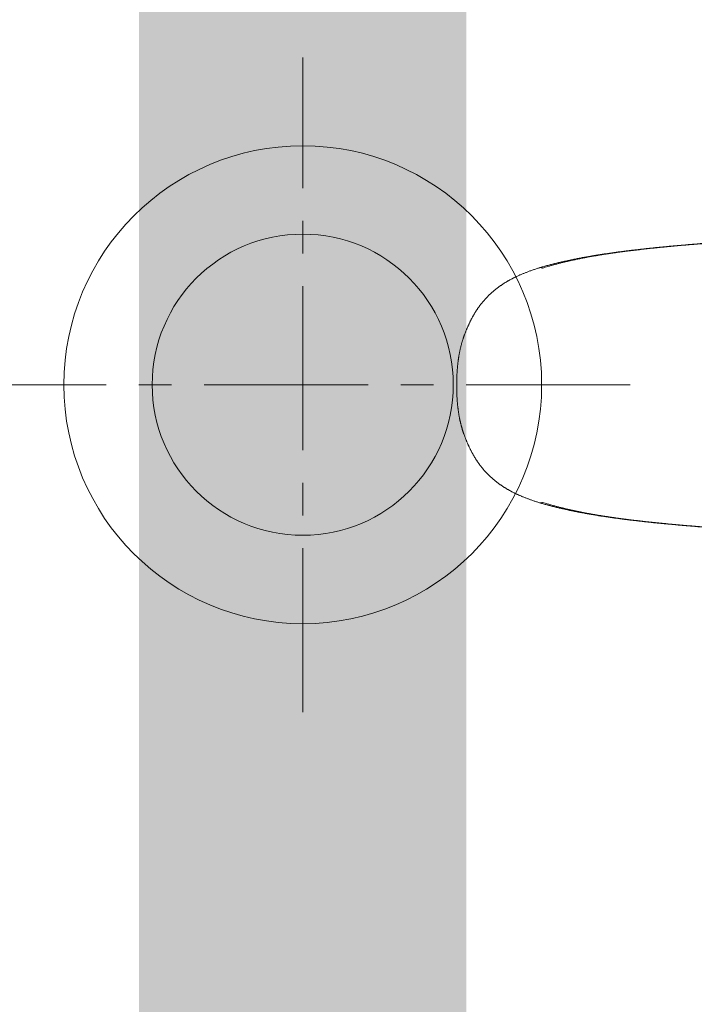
# Model space of a CAD drawing. Header units: millimetres. Extents: x -2074 to 12588, y -3630 to 101167.
# Tile 57 of 256: x 3015 to 3026, y -1427 to -1412. Entities that reach past the tile are written whole.
import ezdxf

# ---------------------------------------------------------------- set-up
doc = ezdxf.new("R2010")
doc.units = ezdxf.units.MM
doc.linetypes.add('CENTER', pattern=[2, 1.25, -0.25, 0.25, -0.25])
doc.linetypes.add('CONTINOUS', pattern=[0])
doc.layers.add('SelinAr_BUD_posadzka okładziny ścienne', color=5, linetype='Continuous', lineweight=20)
doc.layers.add('SelinAr_WYP_armatura', color=8, linetype='Continuous', lineweight=18)

# ---------------------------------------------------------------- blocks, each defined once
blk = doc.blocks.new('ORAS_ELECTRA')
for p, q in [((-1.795, -9.882), (-1.795, -9.882)), ((-1.795, -9.882), (-1.795, -9.883)), ((1.795, -9.882), (1.795, -9.883))]:
    blk.add_line(p, q)
for points, knots in [([(-2.369, -4.189), (-2.369, -4.196), (-2.368, -4.213), (-2.366, -4.24), (-2.364, -4.271), (-2.361, -4.301), (-2.359, -4.332), (-2.357, -4.364), (-2.355, -4.395), (-2.353, -4.427), (-2.35, -4.459), (-2.348, -4.491), (-2.346, -4.523), (-2.344, -4.555), (-2.341, -4.588), (-2.339, -4.621), (-2.337, -4.654), (-2.335, -4.687), (-2.332, -4.721), (-2.33, -4.754), (-2.328, -4.788), (-2.326, -4.823), (-2.323, -4.857), (-2.321, -4.892), (-2.319, -4.927), (-2.317, -4.962), (-2.314, -4.998), (-2.312, -5.034), (-2.309, -5.07), (-2.307, -5.107), (-2.305, -5.143), (-2.303, -5.178), (-2.3, -5.213), (-2.298, -5.247), (-2.296, -5.281), (-2.294, -5.314), (-2.292, -5.346), (-2.29, -5.378), (-2.288, -5.41), (-2.286, -5.442), (-2.284, -5.475), (-2.282, -5.507), (-2.28, -5.54), (-2.279, -5.573), (-2.277, -5.606), (-2.275, -5.641), (-2.273, -5.677), (-2.27, -5.714), (-2.268, -5.752), (-2.266, -5.791), (-2.264, -5.832), (-2.261, -5.873), (-2.259, -5.916), (-2.256, -5.96), (-2.254, -6.006), (-2.251, -6.053), (-2.248, -6.102), (-2.245, -6.153), (-2.242, -6.207), (-2.239, -6.263), (-2.236, -6.323), (-2.232, -6.388), (-2.228, -6.459), (-2.223, -6.539), (-2.217, -6.631), (-2.211, -6.725), (-2.206, -6.814), (-2.201, -6.892), (-2.196, -6.961), (-2.192, -7.025), (-2.187, -7.085), (-2.183, -7.142), (-2.179, -7.197), (-2.175, -7.252), (-2.171, -7.306), (-2.168, -7.358), (-2.164, -7.407), (-2.16, -7.455), (-2.156, -7.502), (-2.152, -7.548), (-2.149, -7.594), (-2.145, -7.638), (-2.141, -7.681), (-2.138, -7.724), (-2.134, -7.766), (-2.13, -7.807), (-2.127, -7.847), (-2.123, -7.887), (-2.119, -7.926), (-2.116, -7.965), (-2.112, -8.003), (-2.108, -8.041), (-2.105, -8.078), (-2.101, -8.114), (-2.097, -8.151), (-2.093, -8.187), (-2.09, -8.223), (-2.086, -8.258), (-2.082, -8.293), (-2.078, -8.328), (-2.074, -8.363), (-2.07, -8.397), (-2.066, -8.431), (-2.062, -8.465), (-2.058, -8.499), (-2.054, -8.532), (-2.05, -8.566), (-2.046, -8.6), (-2.041, -8.633), (-2.037, -8.667), (-2.032, -8.7), (-2.028, -8.734), (-2.023, -8.767), (-2.019, -8.8), (-2.014, -8.833), (-2.009, -8.865), (-2.004, -8.898), (-1.999, -8.93), (-1.994, -8.963), (-1.989, -8.995), (-1.984, -9.027), (-1.979, -9.059), (-1.974, -9.09), (-1.968, -9.122), (-1.963, -9.154), (-1.957, -9.186), (-1.951, -9.218), (-1.945, -9.25), (-1.939, -9.281), (-1.933, -9.313), (-1.927, -9.345), (-1.92, -9.377), (-1.914, -9.408), (-1.907, -9.44), (-1.9, -9.471), (-1.894, -9.503), (-1.886, -9.534), (-1.879, -9.565), (-1.872, -9.596), (-1.864, -9.627), (-1.857, -9.657), (-1.849, -9.687), (-1.842, -9.717), (-1.834, -9.746), (-1.826, -9.775), (-1.818, -9.804), (-1.81, -9.832), (-1.802, -9.858), (-1.797, -9.874), (-1.795, -9.881)], [0, 0, 0, 0, 0.003717, 0.009313, 0.014928, 0.020555, 0.026233, 0.03193, 0.037647, 0.043385, 0.049146, 0.054929, 0.060735, 0.066566, 0.072421, 0.078302, 0.08421, 0.090145, 0.096108, 0.102101, 0.108124, 0.114179, 0.120284, 0.12643, 0.132619, 0.138851, 0.145129, 0.151456, 0.157822, 0.164262, 0.170565, 0.17674, 0.182798, 0.188746, 0.194593, 0.200378, 0.205891, 0.21142, 0.216964, 0.222524, 0.228101, 0.233694, 0.239304, 0.244935, 0.25068, 0.256699, 0.262858, 0.269171, 0.275654, 0.282327, 0.289211, 0.29633, 0.303656, 0.31119, 0.318955, 0.326981, 0.335304, 0.343968, 0.353032, 0.362574, 0.372698, 0.383557, 0.395482, 0.409046, 0.424384, 0.442107, 0.456898, 0.469886, 0.481632, 0.49246, 0.502582, 0.51214, 0.521235, 0.530868, 0.540056, 0.548857, 0.557329, 0.565515, 0.573524, 0.581406, 0.589126, 0.596695, 0.604126, 0.611427, 0.618606, 0.625673, 0.632633, 0.639493, 0.646258, 0.652934, 0.659525, 0.665978, 0.67238, 0.678735, 0.685044, 0.691309, 0.697531, 0.703712, 0.709852, 0.715953, 0.722016, 0.728043, 0.734034, 0.739991, 0.745914, 0.751731, 0.757726, 0.763707, 0.769675, 0.775628, 0.781568, 0.787493, 0.793405, 0.799302, 0.805186, 0.811056, 0.816912, 0.822755, 0.828583, 0.834399, 0.840201, 0.845993, 0.851773, 0.857574, 0.863393, 0.869228, 0.875078, 0.880939, 0.88681, 0.892689, 0.898573, 0.904459, 0.910345, 0.916229, 0.922108, 0.927981, 0.933845, 0.93973, 0.945574, 0.951371, 0.95712, 0.962821, 0.968473, 0.974077, 0.979632, 0.985144, 0.990541, 0.995855, 1, 1, 1, 1]), ([(-1.788, -9.841), (-1.792, -9.827), (-1.801, -9.8), (-1.814, -9.757), (-1.827, -9.713), (-1.839, -9.668), (-1.851, -9.623), (-1.863, -9.578), (-1.876, -9.528), (-1.888, -9.475), (-1.902, -9.417), (-1.914, -9.359), (-1.927, -9.301), (-1.938, -9.242), (-1.95, -9.182), (-1.961, -9.122), (-1.971, -9.065), (-1.98, -9.011), (-1.989, -8.96), (-1.997, -8.908), (-2.005, -8.857), (-2.013, -8.805), (-2.02, -8.753), (-2.028, -8.7), (-2.035, -8.648), (-2.042, -8.595), (-2.049, -8.54), (-2.056, -8.482), (-2.063, -8.422), (-2.07, -8.362), (-2.077, -8.302), (-2.084, -8.241), (-2.091, -8.18), (-2.097, -8.12), (-2.103, -8.058), (-2.109, -7.997), (-2.116, -7.933), (-2.122, -7.866), (-2.128, -7.795), (-2.135, -7.725), (-2.141, -7.654), (-2.147, -7.583), (-2.153, -7.51), (-2.158, -7.437), (-2.164, -7.363), (-2.17, -7.29), (-2.176, -7.209), (-2.182, -7.121), (-2.189, -7.026), (-2.195, -6.93), (-2.202, -6.825), (-2.21, -6.708), (-2.217, -6.581), (-2.225, -6.461), (-2.231, -6.35), (-2.237, -6.246), (-2.243, -6.151), (-2.248, -6.064), (-2.252, -5.986), (-2.256, -5.909), (-2.26, -5.837), (-2.264, -5.771), (-2.267, -5.712), (-2.271, -5.652), (-2.274, -5.593), (-2.278, -5.533), (-2.281, -5.474), (-2.285, -5.415), (-2.288, -5.356), (-2.292, -5.297), (-2.296, -5.239), (-2.299, -5.181), (-2.303, -5.124), (-2.306, -5.068), (-2.31, -5.011), (-2.314, -4.95), (-2.318, -4.884), (-2.323, -4.814), (-2.328, -4.744), (-2.332, -4.677), (-2.337, -4.611), (-2.341, -4.548), (-2.345, -4.486), (-2.35, -4.423), (-2.354, -4.361), (-2.359, -4.298), (-2.363, -4.236), (-2.366, -4.195), (-2.367, -4.175)], [0, 0, 0, 0, 0.008254, 0.016507, 0.025317, 0.034126, 0.042936, 0.051746, 0.060556, 0.071566, 0.082578, 0.093589, 0.1046, 0.115711, 0.126823, 0.137935, 0.149046, 0.158432, 0.167818, 0.177204, 0.186591, 0.195976, 0.205383, 0.21479, 0.224198, 0.233605, 0.243012, 0.253602, 0.264194, 0.274785, 0.285377, 0.295967, 0.306582, 0.317197, 0.327813, 0.338428, 0.349043, 0.361157, 0.373272, 0.385388, 0.397503, 0.409617, 0.422179, 0.434741, 0.447303, 0.459865, 0.472427, 0.488628, 0.50483, 0.521032, 0.537233, 0.558838, 0.580443, 0.602048, 0.619714, 0.63738, 0.655045, 0.668297, 0.681548, 0.694797, 0.708046, 0.718249, 0.728453, 0.738657, 0.74886, 0.759063, 0.769284, 0.779506, 0.789728, 0.79995, 0.810172, 0.82009, 0.830008, 0.839927, 0.849846, 0.859764, 0.872181, 0.884598, 0.897015, 0.909432, 0.920744, 0.932056, 0.943368, 0.954679, 0.966009, 0.97734, 0.98867, 1, 1, 1, 1]), ([(1.788, -9.841), (1.792, -9.827), (1.801, -9.8), (1.814, -9.757), (1.827, -9.712), (1.84, -9.666), (1.852, -9.62), (1.864, -9.573), (1.876, -9.526), (1.887, -9.479), (1.898, -9.431), (1.909, -9.384), (1.919, -9.335), (1.929, -9.287), (1.939, -9.238), (1.949, -9.189), (1.958, -9.14), (1.967, -9.091), (1.975, -9.041), (1.984, -8.991), (1.992, -8.94), (2, -8.889), (2.008, -8.838), (2.015, -8.787), (2.023, -8.735), (2.03, -8.683), (2.037, -8.631), (2.044, -8.579), (2.051, -8.526), (2.057, -8.472), (2.064, -8.418), (2.07, -8.363), (2.077, -8.309), (2.083, -8.249), (2.09, -8.185), (2.097, -8.116), (2.104, -8.046), (2.111, -7.975), (2.119, -7.901), (2.126, -7.826), (2.132, -7.75), (2.139, -7.674), (2.145, -7.598), (2.152, -7.522), (2.158, -7.446), (2.164, -7.369), (2.17, -7.293), (2.176, -7.21), (2.182, -7.121), (2.189, -7.026), (2.195, -6.93), (2.202, -6.825), (2.21, -6.708), (2.217, -6.581), (2.224, -6.468), (2.23, -6.369), (2.235, -6.284), (2.24, -6.2), (2.245, -6.118), (2.249, -6.038), (2.253, -5.961), (2.258, -5.884), (2.262, -5.812), (2.266, -5.746), (2.269, -5.685), (2.273, -5.623), (2.276, -5.562), (2.28, -5.503), (2.283, -5.446), (2.286, -5.391), (2.29, -5.336), (2.293, -5.281), (2.296, -5.226), (2.3, -5.17), (2.304, -5.112), (2.307, -5.056), (2.311, -4.999), (2.315, -4.939), (2.319, -4.876), (2.323, -4.809), (2.328, -4.743), (2.332, -4.677), (2.337, -4.612), (2.341, -4.546), (2.346, -4.481), (2.35, -4.417), (2.354, -4.355), (2.359, -4.295), (2.363, -4.235), (2.366, -4.195), (2.367, -4.175)], [0, 0, 0, 0, 0.008254, 0.016507, 0.02553, 0.034553, 0.043576, 0.052599, 0.061622, 0.070733, 0.079845, 0.088957, 0.098069, 0.10718, 0.116312, 0.125444, 0.134576, 0.143708, 0.15284, 0.162117, 0.171395, 0.180673, 0.189951, 0.199229, 0.208526, 0.217824, 0.227123, 0.236421, 0.245719, 0.255331, 0.264944, 0.274557, 0.28417, 0.293783, 0.305821, 0.31786, 0.329899, 0.341938, 0.354976, 0.368015, 0.381054, 0.394094, 0.407132, 0.420191, 0.43325, 0.446309, 0.459368, 0.472427, 0.488628, 0.50483, 0.521031, 0.537233, 0.558838, 0.580443, 0.602048, 0.616437, 0.630826, 0.645215, 0.659604, 0.672724, 0.685844, 0.698965, 0.712084, 0.72259, 0.733096, 0.743602, 0.754107, 0.764612, 0.774114, 0.783617, 0.793119, 0.802622, 0.812124, 0.822104, 0.832085, 0.842066, 0.852047, 0.862028, 0.873762, 0.885496, 0.89723, 0.908963, 0.920715, 0.932467, 0.944219, 0.955971, 0.966978, 0.977985, 0.988993, 1, 1, 1, 1]), ([(1.795, -9.882), (1.797, -9.874), (1.803, -9.856), (1.811, -9.829), (1.818, -9.802), (1.826, -9.774), (1.834, -9.746), (1.841, -9.717), (1.849, -9.688), (1.856, -9.659), (1.864, -9.629), (1.871, -9.599), (1.878, -9.569), (1.885, -9.538), (1.892, -9.507), (1.899, -9.476), (1.906, -9.445), (1.913, -9.413), (1.919, -9.382), (1.926, -9.35), (1.932, -9.319), (1.938, -9.287), (1.944, -9.255), (1.95, -9.223), (1.956, -9.191), (1.962, -9.159), (1.967, -9.128), (1.973, -9.096), (1.978, -9.064), (1.983, -9.032), (1.988, -9), (1.994, -8.968), (1.998, -8.936), (2.003, -8.904), (2.008, -8.872), (2.013, -8.839), (2.018, -8.806), (2.022, -8.774), (2.027, -8.741), (2.031, -8.708), (2.036, -8.675), (2.04, -8.641), (2.045, -8.608), (2.049, -8.574), (2.053, -8.541), (2.057, -8.507), (2.061, -8.473), (2.065, -8.439), (2.069, -8.406), (2.073, -8.372), (2.077, -8.338), (2.081, -8.303), (2.085, -8.268), (2.088, -8.233), (2.092, -8.198), (2.096, -8.163), (2.1, -8.127), (2.103, -8.091), (2.107, -8.055), (2.111, -8.018), (2.114, -7.981), (2.118, -7.944), (2.121, -7.906), (2.125, -7.867), (2.128, -7.828), (2.132, -7.789), (2.136, -7.748), (2.139, -7.707), (2.143, -7.666), (2.146, -7.624), (2.15, -7.581), (2.153, -7.537), (2.157, -7.493), (2.161, -7.447), (2.164, -7.401), (2.168, -7.354), (2.171, -7.305), (2.175, -7.255), (2.179, -7.203), (2.183, -7.15), (2.187, -7.093), (2.191, -7.034), (2.195, -6.971), (2.2, -6.903), (2.205, -6.83), (2.21, -6.748), (2.216, -6.655), (2.222, -6.561), (2.227, -6.472), (2.231, -6.396), (2.235, -6.329), (2.239, -6.268), (2.242, -6.211), (2.245, -6.158), (2.248, -6.106), (2.251, -6.054), (2.254, -6.003), (2.257, -5.954), (2.259, -5.907), (2.262, -5.862), (2.264, -5.818), (2.267, -5.776), (2.269, -5.735), (2.272, -5.695), (2.274, -5.657), (2.276, -5.619), (2.278, -5.583), (2.28, -5.549), (2.282, -5.516), (2.284, -5.484), (2.286, -5.452), (2.288, -5.419), (2.29, -5.387), (2.292, -5.355), (2.294, -5.323), (2.296, -5.291), (2.298, -5.259), (2.3, -5.226), (2.302, -5.193), (2.304, -5.159), (2.306, -5.125), (2.308, -5.09), (2.311, -5.054), (2.313, -5.018), (2.315, -4.982), (2.318, -4.945), (2.32, -4.91), (2.322, -4.874), (2.325, -4.839), (2.327, -4.804), (2.329, -4.77), (2.331, -4.735), (2.334, -4.701), (2.336, -4.668), (2.338, -4.634), (2.341, -4.601), (2.343, -4.568), (2.345, -4.535), (2.347, -4.502), (2.35, -4.47), (2.352, -4.438), (2.354, -4.406), (2.356, -4.374), (2.358, -4.342), (2.361, -4.311), (2.363, -4.28), (2.365, -4.249), (2.367, -4.218), (2.369, -4.199), (2.369, -4.189)], [0, 0, 0, 0, 0.005038, 0.010202, 0.015438, 0.020746, 0.026129, 0.031616, 0.037148, 0.042728, 0.048356, 0.054031, 0.059753, 0.065522, 0.071336, 0.07721, 0.083054, 0.088907, 0.094767, 0.100633, 0.106501, 0.11237, 0.118237, 0.124099, 0.129955, 0.135801, 0.141637, 0.147458, 0.153264, 0.159052, 0.16482, 0.170592, 0.17638, 0.182182, 0.187997, 0.193826, 0.199669, 0.205525, 0.211396, 0.217281, 0.22318, 0.229093, 0.23502, 0.240962, 0.246917, 0.252887, 0.258873, 0.264744, 0.270655, 0.276599, 0.282577, 0.288591, 0.29464, 0.300727, 0.306852, 0.313017, 0.319222, 0.32547, 0.331761, 0.338097, 0.34448, 0.35091, 0.357432, 0.364069, 0.37079, 0.377602, 0.384508, 0.391515, 0.398627, 0.405853, 0.413199, 0.420673, 0.428284, 0.436043, 0.443961, 0.451976, 0.460197, 0.46869, 0.477489, 0.486643, 0.49621, 0.506268, 0.516924, 0.528329, 0.540707, 0.554406, 0.569958, 0.587907, 0.602425, 0.615225, 0.626448, 0.6367, 0.646277, 0.655311, 0.663901, 0.672996, 0.681665, 0.689963, 0.697946, 0.705657, 0.713128, 0.720386, 0.727407, 0.734186, 0.740753, 0.747131, 0.753341, 0.759398, 0.764702, 0.770296, 0.775908, 0.781502, 0.78708, 0.792642, 0.798188, 0.803719, 0.809237, 0.814915, 0.820728, 0.826637, 0.832648, 0.83877, 0.845009, 0.851377, 0.857823, 0.864175, 0.870479, 0.876735, 0.882947, 0.889115, 0.895241, 0.901326, 0.907364, 0.913372, 0.919351, 0.925301, 0.931224, 0.93712, 0.942989, 0.948834, 0.954654, 0.960451, 0.966225, 0.971977, 0.977708, 0.983419, 0.989109, 0.994754, 1, 1, 1, 1]), ([(-1.788, -9.841), (-1.788, -9.842), (-1.79, -9.845), (-1.792, -9.85), (-1.794, -9.856), (-1.796, -9.861), (-1.797, -9.867), (-1.797, -9.872), (-1.796, -9.877), (-1.796, -9.88), (-1.795, -9.882), (-1.795, -9.882)], [0, 0, 0, 0, 0.07486, 0.206455, 0.338602, 0.471195, 0.60435, 0.73461, 0.853802, 0.973322, 1, 1, 1, 1]), ([(-1.795, -9.883), (-1.794, -9.886), (-1.791, -9.896), (-1.785, -9.914), (-1.777, -9.937), (-1.769, -9.962), (-1.761, -9.986), (-1.753, -10.009), (-1.745, -10.032), (-1.736, -10.054), (-1.728, -10.076), (-1.72, -10.097), (-1.712, -10.117), (-1.704, -10.137), (-1.696, -10.157), (-1.688, -10.176), (-1.68, -10.194), (-1.671, -10.213), (-1.663, -10.231), (-1.655, -10.248), (-1.647, -10.265), (-1.638, -10.282), (-1.63, -10.298), (-1.622, -10.314), (-1.613, -10.33), (-1.605, -10.346), (-1.596, -10.361), (-1.588, -10.376), (-1.579, -10.39), (-1.571, -10.405), (-1.562, -10.419), (-1.553, -10.433), (-1.544, -10.447), (-1.535, -10.46), (-1.525, -10.474), (-1.516, -10.488), (-1.506, -10.501), (-1.497, -10.514), (-1.487, -10.527), (-1.477, -10.54), (-1.467, -10.553), (-1.457, -10.566), (-1.447, -10.578), (-1.437, -10.59), (-1.426, -10.602), (-1.416, -10.614), (-1.406, -10.626), (-1.395, -10.637), (-1.384, -10.648), (-1.374, -10.66), (-1.363, -10.671), (-1.352, -10.682), (-1.341, -10.692), (-1.33, -10.703), (-1.318, -10.713), (-1.307, -10.724), (-1.296, -10.734), (-1.284, -10.744), (-1.272, -10.754), (-1.261, -10.763), (-1.249, -10.773), (-1.237, -10.782), (-1.225, -10.791), (-1.213, -10.801), (-1.201, -10.81), (-1.188, -10.818), (-1.176, -10.827), (-1.163, -10.836), (-1.151, -10.844), (-1.138, -10.853), (-1.125, -10.861), (-1.112, -10.869), (-1.098, -10.877), (-1.084, -10.885), (-1.071, -10.894), (-1.057, -10.901), (-1.043, -10.909), (-1.029, -10.917), (-1.014, -10.925), (-1, -10.932), (-0.985, -10.94), (-0.97, -10.947), (-0.955, -10.954), (-0.94, -10.961), (-0.925, -10.968), (-0.91, -10.975), (-0.895, -10.982), (-0.88, -10.989), (-0.865, -10.995), (-0.849, -11.002), (-0.834, -11.008), (-0.818, -11.014), (-0.803, -11.02), (-0.787, -11.026), (-0.772, -11.032), (-0.756, -11.038), (-0.741, -11.043), (-0.725, -11.049), (-0.709, -11.054), (-0.693, -11.059), (-0.677, -11.064), (-0.661, -11.069), (-0.646, -11.073), (-0.63, -11.078), (-0.614, -11.082), (-0.598, -11.086), (-0.582, -11.09), (-0.565, -11.094), (-0.549, -11.098), (-0.533, -11.102), (-0.516, -11.105), (-0.499, -11.108), (-0.482, -11.112), (-0.465, -11.115), (-0.448, -11.118), (-0.43, -11.121), (-0.413, -11.123), (-0.395, -11.126), (-0.377, -11.129), (-0.359, -11.131), (-0.34, -11.133), (-0.322, -11.135), (-0.303, -11.137), (-0.284, -11.139), (-0.264, -11.141), (-0.245, -11.142), (-0.225, -11.144), (-0.205, -11.145), (-0.185, -11.146), (-0.165, -11.148), (-0.144, -11.149), (-0.123, -11.149), (-0.102, -11.15), (-0.081, -11.151), (-0.059, -11.151), (-0.038, -11.151), (-0.018, -11.151), (-0.005, -11.151), (0, -11.151)], [0, 0, 0, 0, 0.0048173, 0.0137162, 0.0251837, 0.0364292, 0.0474423, 0.0582281, 0.0688043, 0.079101, 0.0891433, 0.0989535, 0.1085514, 0.1179539, 0.1271763, 0.1362319, 0.1451327, 0.1538901, 0.1625239, 0.1709913, 0.1793038, 0.187474, 0.1955127, 0.2034299, 0.2112343, 0.2189339, 0.226536, 0.234047, 0.2414731, 0.2488199, 0.2560685, 0.2631903, 0.2704993, 0.2777933, 0.2850672, 0.2923163, 0.2995363, 0.3067229, 0.3138724, 0.3209813, 0.3280462, 0.3350643, 0.3420328, 0.3489495, 0.3558097, 0.3626531, 0.3694834, 0.3762802, 0.3830449, 0.3897792, 0.3964848, 0.4031632, 0.4098159, 0.4164445, 0.4230504, 0.4296352, 0.4362002, 0.4427469, 0.4492767, 0.4557909, 0.4622929, 0.4687296, 0.4751875, 0.4816343, 0.4880712, 0.4944996, 0.5009208, 0.5073359, 0.5137455, 0.5201465, 0.5266912, 0.5332824, 0.5399127, 0.5465735, 0.5532561, 0.5599511, 0.5666486, 0.5733314, 0.5800866, 0.586875, 0.5936978, 0.6005561, 0.6074509, 0.6143832, 0.6213424, 0.6277813, 0.6345844, 0.6413836, 0.6481784, 0.654969, 0.6617552, 0.6685373, 0.6753312, 0.6818729, 0.6885959, 0.695307, 0.7020057, 0.7086923, 0.7153668, 0.7220294, 0.7286805, 0.7353204, 0.7419495, 0.7485682, 0.7551769, 0.7617763, 0.7683668, 0.7749453, 0.7814947, 0.788216, 0.7949899, 0.8018158, 0.8086919, 0.815616, 0.822586, 0.8295976, 0.8366693, 0.8438073, 0.8510058, 0.8582686, 0.8655999, 0.8730039, 0.8804843, 0.8880534, 0.8956971, 0.9034089, 0.9111927, 0.9190524, 0.9269922, 0.9350165, 0.9431299, 0.9513377, 0.959645, 0.9680579, 0.9765824, 0.9852458, 0.9937364, 1, 1, 1, 1]), ([(0, -11.151), (0.002, -11.151), (0.012, -11.151), (0.028, -11.151), (0.05, -11.151), (0.072, -11.151), (0.094, -11.15), (0.115, -11.15), (0.137, -11.149), (0.158, -11.148), (0.179, -11.147), (0.2, -11.146), (0.22, -11.144), (0.241, -11.143), (0.261, -11.141), (0.28, -11.139), (0.3, -11.138), (0.319, -11.136), (0.338, -11.133), (0.357, -11.131), (0.376, -11.129), (0.395, -11.126), (0.413, -11.123), (0.431, -11.121), (0.449, -11.118), (0.466, -11.115), (0.484, -11.111), (0.501, -11.108), (0.519, -11.105), (0.536, -11.101), (0.552, -11.097), (0.569, -11.093), (0.585, -11.089), (0.602, -11.085), (0.617, -11.081), (0.633, -11.077), (0.649, -11.072), (0.665, -11.068), (0.681, -11.063), (0.696, -11.058), (0.712, -11.053), (0.728, -11.048), (0.743, -11.042), (0.759, -11.037), (0.774, -11.031), (0.79, -11.025), (0.805, -11.019), (0.821, -11.013), (0.836, -11.007), (0.851, -11.001), (0.866, -10.994), (0.882, -10.988), (0.897, -10.981), (0.912, -10.974), (0.927, -10.968), (0.942, -10.96), (0.958, -10.953), (0.973, -10.946), (0.988, -10.938), (1.003, -10.93), (1.018, -10.923), (1.032, -10.915), (1.047, -10.907), (1.061, -10.899), (1.075, -10.891), (1.089, -10.883), (1.103, -10.875), (1.116, -10.866), (1.13, -10.858), (1.143, -10.849), (1.156, -10.841), (1.169, -10.832), (1.181, -10.823), (1.194, -10.815), (1.206, -10.806), (1.218, -10.797), (1.23, -10.788), (1.242, -10.778), (1.254, -10.769), (1.265, -10.759), (1.277, -10.75), (1.288, -10.74), (1.3, -10.73), (1.311, -10.72), (1.322, -10.71), (1.333, -10.699), (1.344, -10.689), (1.355, -10.678), (1.366, -10.667), (1.377, -10.656), (1.388, -10.645), (1.398, -10.634), (1.409, -10.622), (1.419, -10.611), (1.429, -10.599), (1.439, -10.587), (1.45, -10.575), (1.459, -10.563), (1.469, -10.55), (1.479, -10.538), (1.489, -10.525), (1.499, -10.512), (1.508, -10.499), (1.518, -10.485), (1.527, -10.472), (1.536, -10.458), (1.545, -10.445), (1.554, -10.431), (1.563, -10.417), (1.572, -10.403), (1.58, -10.389), (1.589, -10.374), (1.597, -10.36), (1.605, -10.345), (1.613, -10.33), (1.622, -10.315), (1.63, -10.299), (1.638, -10.284), (1.646, -10.267), (1.654, -10.251), (1.662, -10.234), (1.669, -10.217), (1.677, -10.2), (1.685, -10.182), (1.693, -10.164), (1.701, -10.145), (1.709, -10.126), (1.716, -10.106), (1.724, -10.087), (1.732, -10.066), (1.74, -10.046), (1.747, -10.024), (1.755, -10.003), (1.763, -9.98), (1.771, -9.957), (1.778, -9.934), (1.786, -9.91), (1.792, -9.892), (1.795, -9.883), (1.795, -9.883)], [0, 0, 0, 0, 0.00238, 0.011424, 0.019568, 0.028355, 0.036934, 0.045536, 0.05402, 0.062394, 0.070664, 0.078835, 0.086913, 0.094904, 0.102812, 0.110642, 0.118398, 0.126087, 0.133711, 0.141243, 0.148695, 0.156072, 0.163379, 0.17062, 0.177805, 0.184927, 0.191988, 0.199, 0.205963, 0.212872, 0.219728, 0.226531, 0.233322, 0.23986, 0.246406, 0.252962, 0.259527, 0.266102, 0.272688, 0.279286, 0.285895, 0.292516, 0.299149, 0.305795, 0.312454, 0.319126, 0.325811, 0.332505, 0.339054, 0.345814, 0.35258, 0.359351, 0.366127, 0.372909, 0.379696, 0.386519, 0.393748, 0.400766, 0.407745, 0.414686, 0.421591, 0.42846, 0.435297, 0.44215, 0.448878, 0.455608, 0.462327, 0.469027, 0.475699, 0.482332, 0.488922, 0.495442, 0.501834, 0.50823, 0.514633, 0.521043, 0.527462, 0.533891, 0.54033, 0.546715, 0.553198, 0.559695, 0.566207, 0.572736, 0.579282, 0.585848, 0.592435, 0.599044, 0.605677, 0.612334, 0.619019, 0.625731, 0.632473, 0.639246, 0.646052, 0.652906, 0.65973, 0.666606, 0.673534, 0.68051, 0.687532, 0.694598, 0.701705, 0.708848, 0.716025, 0.723233, 0.730465, 0.737719, 0.744989, 0.752275, 0.759414, 0.766652, 0.773961, 0.781348, 0.788818, 0.796376, 0.804029, 0.811782, 0.819644, 0.827621, 0.835723, 0.843959, 0.85234, 0.860884, 0.869558, 0.878372, 0.887331, 0.896445, 0.905725, 0.915185, 0.924838, 0.9347, 0.94479, 0.955128, 0.965748, 0.976564, 0.987589, 0.998833, 1, 1, 1, 1]), ([(1.788, -9.841), (1.788, -9.842), (1.79, -9.845), (1.792, -9.85), (1.794, -9.856), (1.796, -9.861), (1.797, -9.867), (1.797, -9.872), (1.796, -9.877), (1.795, -9.88), (1.795, -9.882), (1.795, -9.882)], [0, 0, 0, 0, 0.074863, 0.207127, 0.339613, 0.4721, 0.604364, 0.732369, 0.860777, 0.989391, 1, 1, 1, 1])]:
    blk.add_open_spline(points, degree=3, knots=knots)
blk = doc.blocks.new('Umywalka KOŁO_bez barier')
at = {"linetype": 'CENTER', "ltscale": 2}
for points in [[(0.001, -15.002), (0.001, -24.996)], [(4.998, -19.999), (-4.996, -19.999)]]:
    blk.add_lwpolyline(points, dxfattribs=at)
for radius in [3.648, 2.299]:
    blk.add_circle((0.001, -19.999), radius)
blk.add_blockref('ORAS_ELECTRA', (0.009, -6.497))
blk = doc.blocks.new('ewerwerwerwe')
at = {"layer": 'SelinAr_WYP_armatura', "color": 211, "linetype": 'Continuous', "lineweight": 13, "rotation": 270}
blk.add_blockref('Umywalka KOŁO_bez barier', (3039.657, 1582.241), dxfattribs=at)

msp = doc.modelspace()

# ---------------------------------------------------------------- block references
msp.add_blockref('ewerwerwerwe', (0, -3000))

# ---------------------------------------------------------------- next in the draw order: linework, layer by layer
at = {"layer": 'SelinAr_BUD_posadzka okładziny ścienne', "color": 4, "linetype": 'CONTINOUS', "ltscale": 0.2, "const_width": 5}
msp.add_lwpolyline([(3019.657, -1377.759), (3019.657, -1457.759)], dxfattribs=at)

doc.saveas('drawing.dxf')
